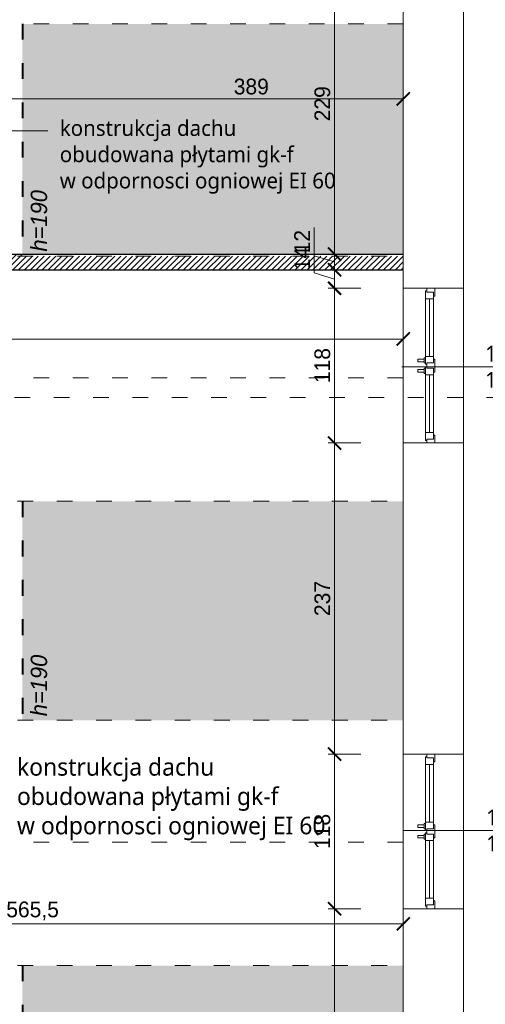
# Model space of a CAD drawing. Header units: millimetres. Extents: x 80301 to 146489, y -78581 to -28273.
# Tile 104 of 135: x 128630 to 128985, y -64125 to -63374. Entities that reach past the tile are written whole.
import ezdxf
from ezdxf import colors
from ezdxf.entities.mleader import LeaderData, LeaderLine
from ezdxf.enums import TextEntityAlignment as Align
from ezdxf.math import Vec2, Vec3

# ---------------------------------------------------------------- set-up
doc = ezdxf.new("R2010")
doc.units = ezdxf.units.MM
doc.linetypes.add('ACAD_ISO03W100', pattern=[30, 12, -18])
doc.layers.get('0').update_dxf_attribs({"lineweight": 0})
doc.layers.add('A-przekrycieram.ART', color=7, linetype='Continuous', lineweight=0, true_color=0xffffff)
doc.layers.add('wypełnienie 2', color=7, linetype='Continuous', lineweight=0, true_color=0x363636)
for name, color, linetype, lineweight in [('OPIS', 4, 'Continuous', 9), ('opis..KF', 250, 'Continuous', 15), ('pomocnicza', 30, 'Continuous', 0), ('stolarka_arch', 250, 'Continuous', 5), ('wymiar..KF', 12, 'Continuous', 5), ('ściana pro..KF', 222, 'Continuous', 30), ('ściany ist..KF', 61, 'Continuous', 5)]:
    doc.layers.add(name, color=color, linetype=linetype, lineweight=lineweight)
doc.styles.add('ARCH', font='segoeuil.ttf')
doc.styles.add('kamil', font='GOTHIC.TTF')
doc.dimstyles.new('100..KF', dxfattribs={"dimtxt": 12, "dimasz": 10, "dimexe": 5, "dimexo": 5, "dimgap": 3, "dimtad": 1, "dimdec": 1, "dimrnd": 0.5, "dimtxsty": 'kamil', "dimblk": 'ARCHTICK', "dimcen": 0, "dimclrd": 256, "dimclre": 256, "dimclrt": 256, "dimadec": 0, "dimazin": 0, "dimtfac": 1, "dimtdec": 1, "dimtofl": 0, "dimtmove": 0, "dimatfit": 3, "dimfxl": 10, "dimfxlon": 1, "dimlwd": 0, "dimlwe": 0, "dimarcsym": 0})

# ---------------------------------------------------------------- blocks, each defined once
blk = doc.blocks.new('*U1234')
at = {"layer": 'A-przekrycieram.ART'}
h = blk.add_hatch(color=256, dxfattribs=at)
h.dxf.hatch_style = 1
h.paths.add_polyline_path([(0, 4200), (8500, 4200), (8500, 0), (0, 0)])
h.paths.add_polyline_path([(200, 4100), (8400, 4100), (8400, 100), (200, 100)], flags=16)
blk = doc.blocks.new('*U630')
at = {"layer": 'stolarka_arch', "lineweight": 0}
blk.add_lwpolyline([(0, 0), (118, 0), (118, -46), (0, -46)], close=True, dxfattribs=at)
at = {"layer": 'stolarka_arch'}
for points in [[(0, -22), (6, -22), (6, -23), (3, -23), (3, -28), (0, -28)], [(54, -22), (64, -22), (64, -23), (61, -23), (61, -28), (57, -28), (57, -23), (54, -23)], [(118, -22), (112, -22), (112, -23), (115, -23), (115, -28), (118, -28)], [(3, -23), (8, -23), (8, -29), (2, -29), (2, -28), (3, -28)], [(8, -26), (52, -26), (52, -23), (8, -23)], [(8, -26), (52, -26), (52, -29), (8, -29)], [(57, -23), (52, -23), (52, -29), (58, -29), (58, -28), (57, -28)], [(57, -30), (53, -30), (53, -29), (57, -29)], [(56, -35), (54, -35), (54, -30), (56, -30)], [(61, -23), (66, -23), (66, -29), (60, -29), (60, -28), (61, -28)], [(65, -30), (61, -30), (61, -29), (65, -29)], [(64, -35), (62, -35), (62, -30), (64, -30)], [(110, -26), (66, -26), (66, -23), (110, -23)], [(110, -26), (66, -26), (66, -29), (110, -29)], [(115, -23), (110, -23), (110, -29), (116, -29), (116, -28), (115, -28)]]:
    blk.add_lwpolyline(points, close=True, dxfattribs=at)
blk = doc.blocks.new('*U617')
at = {"layer": 'opis..KF'}
blk.add_line((20, 0), (-77, 0), dxfattribs=at)
at = {"layer": 'opis..KF', "style": 'ARCH', "flags": 12}
for tag, p in [('150', (0, 10)), ('120', (0, -10))]:
    blk.add_attdef(tag, text='', height=12, dxfattribs=at).set_placement(p, align=Align.MIDDLE_CENTER)
blk.add_attdef('hp', text='', height=12, rotation=90, dxfattribs=at).set_placement((31.74, 0), align=Align.MIDDLE_CENTER)
blk = doc.blocks.new('*U618')
at = {"layer": 'opis..KF'}
blk.add_line((20, 0), (-77, 0), dxfattribs=at)
at = {"layer": 'opis..KF', "style": 'ARCH', "flags": 12}
for tag, p in [('150', (0, 10)), ('120', (0, -10))]:
    blk.add_attdef(tag, text='', height=12, dxfattribs=at).set_placement(p, align=Align.MIDDLE_CENTER)
blk.add_attdef('hp', text='', height=12, rotation=90, dxfattribs=at).set_placement((31.74, 0), align=Align.MIDDLE_CENTER)
blk = doc.blocks.new('*U1431')
at = {"layer": 'OPIS', "linetype": 'ACAD_ISO03W100', "lineweight": 9}
blk.add_line((0, -2803.83), (0, -145), dxfattribs=at)
at = {"layer": 'OPIS', "style": 'ARCH'}
for tag, p in [('P1', (0, 0)), ('P2', (0, -2948.83))]:
    blk.add_attdef(tag, text='', height=20, rotation=90, dxfattribs=at).set_placement(p, align=Align.MIDDLE_CENTER)
blk = doc.blocks.new('_Dot')
at = {"color": 0, "linetype": 'ByBlock', "lineweight": -2}
blk.add_line((-0.5, 0), (-1, 0), dxfattribs=at)
at = {"color": 0, "linetype": 'ByBlock', "const_width": 0.5}
blk.add_lwpolyline([(-0.25, 0, 1), (0.25, 0, 1)], format="xyb", close=True, dxfattribs=at)
blk = doc.blocks.new('_ArchTick')
at = {"color": 0, "linetype": 'ByBlock', "const_width": 0.15}
blk.add_lwpolyline([(-0.5, -0.5), (0.5, 0.5)], dxfattribs=at)
blk = doc.blocks.new('*D1269')
at = {"layer": 'Defpoints', "color": 0, "linetype": 'ByBlock', "transparency": 16777216}
for p in [(128886.35, -63564.49), (129409.76, -63564.49), (128922.9, -64320.49)]:
    blk.add_point(p, dxfattribs=at)
at = {"layer": 'wymiar..KF', "linetype": 'Continuous', "lineweight": 0, "transparency": 16777216}
for p, q in [((129389.76, -63564.49), (129414.76, -63564.49)), ((129409.76, -64320.49), (129409.76, -63564.49)), ((129389.76, -64320.49), (129414.76, -64320.49))]:
    blk.add_line(p, q, dxfattribs=at)
at = {"layer": 'wymiar..KF', "linetype": 'ByBlock', "lineweight": 0, "transparency": 16777216, "xscale": 10, "yscale": 10, "zscale": 10}
for p, rotation in [((129409.76, -63564.49), 90), ((129409.76, -64320.49), 270)]:
    blk.add_blockref('_ArchTick', p, dxfattribs=dict(at, rotation=rotation))
at = {"layer": 'wymiar..KF', "linetype": 'ByBlock', "transparency": 16777216, "insert": (129400.46, -63942.49), "char_height": 12, "attachment_point": 5, "rotation": 90, "style": 'kamil'}
blk.add_mtext('756', dxfattribs=at)
blk = doc.blocks.new('*D1270')
at = {"layer": 'Defpoints', "color": 0, "linetype": 'ByBlock', "transparency": 16777216}
for p in [(128922.9, -63552.49), (129409.76, -63552.49), (128886.35, -63564.49)]:
    blk.add_point(p, dxfattribs=at)
at = {"layer": 'wymiar..KF', "linetype": 'Continuous', "lineweight": 0, "transparency": 16777216}
for p, q in [((129437.71, -63550.11), (129437.71, -63528.58)), ((129409.76, -63558.49), (129437.71, -63550.11)), ((129389.76, -63552.49), (129414.76, -63552.49)), ((129409.76, -63564.49), (129409.76, -63552.49)), ((129389.76, -63564.49), (129414.76, -63564.49))]:
    blk.add_line(p, q, dxfattribs=at)
at = {"layer": 'wymiar..KF', "linetype": 'ByBlock', "lineweight": 0, "transparency": 16777216, "xscale": 10, "yscale": 10, "zscale": 10}
for p, rotation in [((129409.76, -63552.49), 90), ((129409.76, -63564.49), 270)]:
    blk.add_blockref('_ArchTick', p, dxfattribs=dict(at, rotation=rotation))
at = {"layer": 'wymiar..KF', "linetype": 'ByBlock', "transparency": 16777216, "insert": (129428.56, -63539.34), "char_height": 12, "attachment_point": 5, "rotation": 90, "style": 'kamil'}
blk.add_mtext('12', dxfattribs=at)
blk = doc.blocks.new('*D1271')
at = {"layer": 'Defpoints', "color": 0, "linetype": 'ByBlock', "transparency": 16777216}
for p in [(128922.9, -62730.99), (129409.76, -62730.99), (128922.9, -63552.49)]:
    blk.add_point(p, dxfattribs=at)
at = {"layer": 'wymiar..KF', "linetype": 'Continuous', "lineweight": 0, "transparency": 16777216}
for p, q in [((129389.76, -62730.99), (129414.76, -62730.99)), ((129409.76, -63552.49), (129409.76, -62730.99)), ((129389.76, -63552.49), (129414.76, -63552.49))]:
    blk.add_line(p, q, dxfattribs=at)
at = {"layer": 'wymiar..KF', "linetype": 'ByBlock', "lineweight": 0, "transparency": 16777216, "xscale": 10, "yscale": 10, "zscale": 10}
for p, rotation in [((129409.76, -62730.99), 90), ((129409.76, -63552.49), 270)]:
    blk.add_blockref('_ArchTick', p, dxfattribs=dict(at, rotation=rotation))
at = {"layer": 'wymiar..KF', "linetype": 'ByBlock', "transparency": 16777216, "insert": (129399.9, -63141.74), "char_height": 12, "attachment_point": 5, "rotation": 90, "style": 'kamil'}
blk.add_mtext('821,5', dxfattribs=at)
blk = doc.blocks.new('*D1298')
at = {"layer": 'Defpoints', "color": 0, "linetype": 'ByBlock', "transparency": 16777216}
for p in [(128922.9, -64051.73), (128922.9, -64063.17), (128357.4, -64103.6)]:
    blk.add_point(p, dxfattribs=at)
at = {"layer": 'wymiar..KF', "linetype": 'Continuous', "lineweight": 0, "transparency": 16777216}
for p, q in [((128357.4, -64083.17), (128357.4, -64058.17)), ((128922.9, -64056.73), (128922.9, -64068.17)), ((128357.4, -64063.17), (128922.9, -64063.17))]:
    blk.add_line(p, q, dxfattribs=at)
at = {"layer": 'wymiar..KF', "linetype": 'ByBlock', "lineweight": 0, "transparency": 16777216, "xscale": 10, "yscale": 10, "zscale": 10, "rotation": 180}
blk.add_blockref('_ArchTick', (128357.4, -64063.17), dxfattribs=at)
at = {"layer": 'wymiar..KF', "linetype": 'ByBlock', "lineweight": 0, "transparency": 16777216, "xscale": 10, "yscale": 10, "zscale": 10}
blk.add_blockref('_ArchTick', (128922.9, -64063.17), dxfattribs=at)
at = {"layer": 'wymiar..KF', "linetype": 'ByBlock', "transparency": 16777216, "insert": (128640.15, -64053.32), "char_height": 12, "attachment_point": 5, "style": 'kamil'}
blk.add_mtext('565,5', dxfattribs=at)
blk = doc.blocks.new('*D1346')
at = {"layer": 'Defpoints', "color": 0, "linetype": 'ByBlock', "transparency": 16777216}
for p in [(127986.4, -63564.49), (128922.9, -63617.27), (128922.9, -63619.21)]:
    blk.add_point(p, dxfattribs=at)
at = {"layer": 'wymiar..KF', "linetype": 'Continuous', "lineweight": 0, "transparency": 16777216}
for p, q in [((127986.4, -63597.27), (127986.4, -63622.27)), ((127986.4, -63617.27), (128922.9, -63617.27)), ((128922.9, -63617.27), (128922.9, -63612.27))]:
    blk.add_line(p, q, dxfattribs=at)
at = {"layer": 'wymiar..KF', "linetype": 'ByBlock', "lineweight": 0, "transparency": 16777216, "xscale": 10, "yscale": 10, "zscale": 10, "rotation": 180}
blk.add_blockref('_ArchTick', (127986.4, -63617.27), dxfattribs=at)
at = {"layer": 'wymiar..KF', "linetype": 'ByBlock', "lineweight": 0, "transparency": 16777216, "xscale": 10, "yscale": 10, "zscale": 10}
blk.add_blockref('_ArchTick', (128922.9, -63617.27), dxfattribs=at)
at = {"layer": 'wymiar..KF', "linetype": 'ByBlock', "transparency": 16777216, "insert": (128562.25, -63607.41), "char_height": 12, "attachment_point": 5, "style": 'kamil'}
blk.add_mtext('936,5', dxfattribs=at)
blk = doc.blocks.new('*D1361')
at = {"layer": 'Defpoints', "color": 0, "linetype": 'ByBlock', "transparency": 16777216}
for p in [(128922.9, -63434.16), (128922.9, -63434.16), (128533.65, -63469.99)]:
    blk.add_point(p, dxfattribs=at)
at = {"layer": 'wymiar..KF', "linetype": 'Continuous', "lineweight": 0, "transparency": 16777216}
for p, q in [((128533.65, -63454.16), (128533.65, -63429.16)), ((128922.9, -63434.16), (128922.9, -63429.16)), ((128533.65, -63434.16), (128922.9, -63434.16))]:
    blk.add_line(p, q, dxfattribs=at)
at = {"layer": 'wymiar..KF', "linetype": 'ByBlock', "lineweight": 0, "transparency": 16777216, "xscale": 10, "yscale": 10, "zscale": 10, "rotation": 180}
blk.add_blockref('_ArchTick', (128533.65, -63434.16), dxfattribs=at)
at = {"layer": 'wymiar..KF', "linetype": 'ByBlock', "lineweight": 0, "transparency": 16777216, "xscale": 10, "yscale": 10, "zscale": 10}
blk.add_blockref('_ArchTick', (128922.9, -63434.16), dxfattribs=at)
at = {"layer": 'wymiar..KF', "linetype": 'ByBlock', "transparency": 16777216, "insert": (128806.98, -63424.86), "char_height": 12, "attachment_point": 5, "style": 'kamil'}
blk.add_mtext('389', dxfattribs=at)
blk = doc.blocks.new('*D1395')
at = {"layer": 'Defpoints', "color": 0, "linetype": 'ByBlock', "transparency": 16777216}
for p in [(128870.52, -64051.73), (128968.9, -64051.73), (128922.9, -64320.49)]:
    blk.add_point(p, dxfattribs=at)
at = {"layer": 'wymiar..KF', "linetype": 'Continuous', "lineweight": 0, "transparency": 16777216}
for p, q in [((128890.52, -64051.73), (128865.52, -64051.73)), ((128870.52, -64320.49), (128870.52, -64051.73)), ((128890.52, -64320.49), (128865.52, -64320.49))]:
    blk.add_line(p, q, dxfattribs=at)
at = {"layer": 'wymiar..KF', "linetype": 'ByBlock', "lineweight": 0, "transparency": 16777216, "xscale": 10, "yscale": 10, "zscale": 10}
for p, rotation in [((128870.52, -64051.73), 90), ((128870.52, -64320.49), 270)]:
    blk.add_blockref('_ArchTick', p, dxfattribs=dict(at, rotation=rotation))
at = {"layer": 'wymiar..KF', "linetype": 'ByBlock', "transparency": 16777216, "insert": (128861.22, -64186.11), "char_height": 12, "attachment_point": 5, "rotation": 90, "style": 'kamil'}
blk.add_mtext('269', dxfattribs=at)
blk = doc.blocks.new('*D1396')
at = {"layer": 'Defpoints', "color": 0, "linetype": 'ByBlock', "transparency": 16777216}
for p in [(128870.52, -63933.73), (128922.9, -63933.73), (128968.9, -64051.73)]:
    blk.add_point(p, dxfattribs=at)
at = {"layer": 'wymiar..KF', "linetype": 'Continuous', "lineweight": 0, "transparency": 16777216}
for p, q in [((128890.52, -63933.73), (128865.52, -63933.73)), ((128870.52, -64051.73), (128870.52, -63933.73)), ((128890.52, -64051.73), (128865.52, -64051.73))]:
    blk.add_line(p, q, dxfattribs=at)
at = {"layer": 'wymiar..KF', "linetype": 'ByBlock', "lineweight": 0, "transparency": 16777216, "xscale": 10, "yscale": 10, "zscale": 10}
for p, rotation in [((128870.52, -63933.73), 90), ((128870.52, -64051.73), 270)]:
    blk.add_blockref('_ArchTick', p, dxfattribs=dict(at, rotation=rotation))
at = {"layer": 'wymiar..KF', "linetype": 'ByBlock', "transparency": 16777216, "insert": (128861.22, -63992.73), "char_height": 12, "attachment_point": 5, "rotation": 90, "style": 'kamil'}
blk.add_mtext('118', dxfattribs=at)
blk = doc.blocks.new('*D1397')
at = {"layer": 'Defpoints', "color": 0, "linetype": 'ByBlock', "transparency": 16777216}
for p in [(128870.52, -63696.56), (128922.9, -63696.56), (128922.9, -63933.73)]:
    blk.add_point(p, dxfattribs=at)
at = {"layer": 'wymiar..KF', "linetype": 'Continuous', "lineweight": 0, "transparency": 16777216}
for p, q in [((128890.52, -63696.56), (128865.52, -63696.56)), ((128870.52, -63933.73), (128870.52, -63696.56)), ((128890.52, -63933.73), (128865.52, -63933.73))]:
    blk.add_line(p, q, dxfattribs=at)
at = {"layer": 'wymiar..KF', "linetype": 'ByBlock', "lineweight": 0, "transparency": 16777216, "xscale": 10, "yscale": 10, "zscale": 10}
for p, rotation in [((128870.52, -63696.56), 90), ((128870.52, -63933.73), 270)]:
    blk.add_blockref('_ArchTick', p, dxfattribs=dict(at, rotation=rotation))
at = {"layer": 'wymiar..KF', "linetype": 'ByBlock', "transparency": 16777216, "insert": (128861.22, -63815.14), "char_height": 12, "attachment_point": 5, "rotation": 90, "style": 'kamil'}
blk.add_mtext('237', dxfattribs=at)
blk = doc.blocks.new('*D1398')
at = {"layer": 'Defpoints', "color": 0, "linetype": 'ByBlock', "transparency": 16777216}
for p in [(128870.52, -63578.56), (128922.9, -63578.56), (128922.9, -63696.56)]:
    blk.add_point(p, dxfattribs=at)
at = {"layer": 'wymiar..KF', "linetype": 'Continuous', "lineweight": 0, "transparency": 16777216}
for p, q in [((128890.52, -63578.56), (128865.52, -63578.56)), ((128870.52, -63696.56), (128870.52, -63578.56)), ((128890.52, -63696.56), (128865.52, -63696.56))]:
    blk.add_line(p, q, dxfattribs=at)
at = {"layer": 'wymiar..KF', "linetype": 'ByBlock', "lineweight": 0, "transparency": 16777216, "xscale": 10, "yscale": 10, "zscale": 10}
for p, rotation in [((128870.52, -63578.56), 90), ((128870.52, -63696.56), 270)]:
    blk.add_blockref('_ArchTick', p, dxfattribs=dict(at, rotation=rotation))
at = {"layer": 'wymiar..KF', "linetype": 'ByBlock', "transparency": 16777216, "insert": (128861.22, -63637.56), "char_height": 12, "attachment_point": 5, "rotation": 90, "style": 'kamil'}
blk.add_mtext('118', dxfattribs=at)
blk = doc.blocks.new('*D1399')
at = {"layer": 'Defpoints', "color": 0, "linetype": 'ByBlock', "transparency": 16777216}
for p in [(128870.52, -63564.49), (128922.9, -63564.49), (128922.9, -63578.56)]:
    blk.add_point(p, dxfattribs=at)
at = {"layer": 'wymiar..KF', "linetype": 'Continuous', "lineweight": 0, "transparency": 16777216}
for p, q in [((128854.87, -63566.83), (128854.87, -63545.13)), ((128890.52, -63564.49), (128865.52, -63564.49)), ((128870.52, -63578.56), (128870.52, -63564.49)), ((128870.52, -63571.53), (128854.87, -63566.83)), ((128890.52, -63578.56), (128865.52, -63578.56))]:
    blk.add_line(p, q, dxfattribs=at)
at = {"layer": 'wymiar..KF', "linetype": 'ByBlock', "lineweight": 0, "transparency": 16777216, "xscale": 10, "yscale": 10, "zscale": 10}
for p, rotation in [((128870.52, -63564.49), 90), ((128870.52, -63578.56), 270)]:
    blk.add_blockref('_ArchTick', p, dxfattribs=dict(at, rotation=rotation))
at = {"layer": 'wymiar..KF', "linetype": 'ByBlock', "transparency": 16777216, "insert": (128845.72, -63555.98), "char_height": 12, "attachment_point": 5, "rotation": 90, "style": 'kamil'}
blk.add_mtext('14', dxfattribs=at)
blk = doc.blocks.new('*D1400')
at = {"layer": 'Defpoints', "color": 0, "linetype": 'ByBlock', "transparency": 16777216}
for p in [(128870.52, -63552.49), (128922.9, -63552.49), (128922.9, -63564.49)]:
    blk.add_point(p, dxfattribs=at)
at = {"layer": 'wymiar..KF', "linetype": 'Continuous', "lineweight": 0, "transparency": 16777216}
for p, q in [((128854.87, -63553.8), (128854.87, -63532.27)), ((128870.52, -63558.49), (128854.87, -63553.8)), ((128890.52, -63552.49), (128865.52, -63552.49)), ((128870.52, -63564.49), (128870.52, -63552.49)), ((128890.52, -63564.49), (128865.52, -63564.49))]:
    blk.add_line(p, q, dxfattribs=at)
at = {"layer": 'wymiar..KF', "linetype": 'ByBlock', "lineweight": 0, "transparency": 16777216, "xscale": 10, "yscale": 10, "zscale": 10}
for p, rotation in [((128870.52, -63552.49), 90), ((128870.52, -63564.49), 270)]:
    blk.add_blockref('_ArchTick', p, dxfattribs=dict(at, rotation=rotation))
at = {"layer": 'wymiar..KF', "linetype": 'ByBlock', "transparency": 16777216, "insert": (128845.72, -63543.03), "char_height": 12, "attachment_point": 5, "rotation": 90, "style": 'kamil'}
blk.add_mtext('12', dxfattribs=at)
blk = doc.blocks.new('*D1401')
at = {"layer": 'Defpoints', "color": 0, "linetype": 'ByBlock', "transparency": 16777216}
for p in [(128870.52, -63323.29), (128922.9, -63323.29), (128922.9, -63552.49)]:
    blk.add_point(p, dxfattribs=at)
at = {"layer": 'wymiar..KF', "linetype": 'Continuous', "lineweight": 0, "transparency": 16777216}
for p, q in [((128890.52, -63323.29), (128865.52, -63323.29)), ((128870.52, -63552.49), (128870.52, -63323.29)), ((128890.52, -63552.49), (128865.52, -63552.49))]:
    blk.add_line(p, q, dxfattribs=at)
at = {"layer": 'wymiar..KF', "linetype": 'ByBlock', "lineweight": 0, "transparency": 16777216, "xscale": 10, "yscale": 10, "zscale": 10}
for p, rotation in [((128870.52, -63323.29), 90), ((128870.52, -63552.49), 270)]:
    blk.add_blockref('_ArchTick', p, dxfattribs=dict(at, rotation=rotation))
at = {"layer": 'wymiar..KF', "linetype": 'ByBlock', "transparency": 16777216, "insert": (128861.22, -63437.89), "char_height": 12, "attachment_point": 5, "rotation": 90, "style": 'kamil'}
blk.add_mtext('229', dxfattribs=at)

msp = doc.modelspace()

# ---------------------------------------------------------------- hatches: boundary and pattern name
at = {"layer": 'pomocnicza', "linetype": 'ByBlock', "lineweight": 0, "true_color": 0xe8e8e8}
h = msp.add_hatch(color=254, dxfattribs=at)
h.dxf.hatch_style = 1
h.paths.add_polyline_path([(128632.4, -63376.99), (128922.9, -63376.99), (128922.9, -63552.49), (128632.4, -63552.49)])
h = msp.add_hatch(color=254, dxfattribs=at)
h.dxf.hatch_style = 1
h.paths.add_polyline_path([(128632.4, -63907.99), (128922.9, -63907.99), (128922.9, -63740.99), (128632.4, -63740.99)])
h = msp.add_hatch(color=254, dxfattribs=at)
h.dxf.hatch_style = 1
h.paths.add_polyline_path([(128632.4, -64320.49), (128922.9, -64320.49), (128922.9, -64094.99), (128632.4, -64094.99)])
at = {"layer": 'wypełnienie 2', "linetype": 'ByBlock', "transparency": 33554595}
h = msp.add_hatch(dxfattribs=at)
h.set_pattern_fill('ANSI31', color=256)
h.set_pattern_definition([(45, (-308.0725, -28536.048), (-2.24506403, 2.24506403), [])])
h.paths.add_polyline_path([(128922.9, -63553.99), (128538.53, -63553.99), (128530.65, -63559.24), (128530.65, -63564.49), (128922.9, -63564.49)])
h.paths.add_polyline_path([(128538.53, -63553.99), (128632.4, -63553.99), (128632.4, -63552.49), (128533.65, -63552.49), (128533.65, -63469.99), (128530.65, -63469.99), (128530.65, -63559.24)])
h.paths.add_polyline_path([(128530.65, -63486.99), (128516.65, -63486.99), (128516.65, -63564.49), (128522.77, -63564.49), (128530.65, -63559.24)])
h.paths.add_polyline_path([(128530.65, -63559.24), (128522.77, -63564.49), (128530.65, -63564.49)], flags=17)
h.paths.add_polyline_path([(128516.65, -63486.99), (128342.65, -63486.99), (128342.65, -63564.49), (128343.4, -63564.49), (128343.4, -63522.99), (128488.4, -63522.99), (128488.4, -63564.49), (128516.65, -63564.49)])
h.paths.add_polyline_path([(128516.65, -63472.99), (128342.65, -63472.99), (128342.65, -63486.99), (128516.65, -63486.99)])
h.paths.add_polyline_path([(128488.19, -63480.11, -1), (128490.54, -63479.26, -1)], flags=16)
h.paths.add_polyline_path([(128516.19, -63469.99), (128342.65, -63469.99), (128342.65, -63472.99), (128507.89, -63472.99)])
h.paths.add_polyline_path([(128530.65, -63469.99), (128516.65, -63469.99), (128516.65, -63472.99), (128530.65, -63472.99)])
h.paths.add_polyline_path([(128328.65, -63469.99), (128305.65, -63469.99), (128305.65, -63472.99), (128328.65, -63472.99)])
h.paths.add_polyline_path([(128342.65, -63469.99), (128328.65, -63469.99), (128328.65, -63472.99), (128342.65, -63472.99)])
h.paths.add_polyline_path([(128328.65, -63472.99), (128305.65, -63472.99), (128305.65, -63486.99), (128328.65, -63486.99)])
h.paths.add_polyline_path([(128328.65, -63486.99), (128305.65, -63486.99), (128305.65, -63552.49), (128065.65, -63552.49), (128065.65, -63564.49), (128070.39, -63564.49), (128328.65, -63564.49)])
h.paths.add_polyline_path([(128342.65, -63486.99), (128328.65, -63486.99), (128328.65, -63564.49), (128342.65, -63564.49)])
h.paths.add_polyline_path([(128065.65, -63552.49), (128022.25, -63552.49), (127966.9, -63552.49), (127966.9, -63564.49), (127974.4, -63564.49), (127974.4, -63661.94), (127986.4, -63661.94), (127986.4, -63564.49), (128065.65, -63564.49)])
h.paths.add_polyline_path([(127986.4, -63661.94), (127974.4, -63661.94), (127974.4, -63689.21), (127986.4, -63689.21)])

# ---------------------------------------------------------------- linework, layer by layer
at = {"linetype": 'ACAD_ISO03W100'}
for p, q in [((128922.9, -63376.99), (128538.53, -63376.99)), ((128538.53, -63553.99), (128922.9, -63553.99)), ((128922.9, -63646.99), (128398.9, -63646.99)), ((128538.53, -63740.99), (128922.9, -63740.99)), ((128538.53, -63907.99), (128922.9, -63907.99)), ((128922.9, -64000.99), (128398.9, -64000.99)), ((128538.53, -64094.99), (128922.9, -64094.99))]:
    msp.add_line(p, q, dxfattribs=at)
at = {"layer": 'pomocnicza', "color": 114, "linetype": 'ACAD_ISO03W100', "lineweight": 40, "true_color": 0x139b48}
for p, q in [((128632.4, -63376.99), (128632.4, -63553.99)), ((128632.4, -63740.99), (128632.4, -63907.99)), ((128632.4, -64094.99), (128632.4, -64644.46))]:
    msp.add_line(p, q, dxfattribs=at)
at = {"layer": 'ściana pro..KF', "linetype": 'ByBlock'}
for p, q in [((128533.65, -63552.49), (128922.9, -63552.49)), ((128488.4, -63564.49), (128922.9, -63564.49))]:
    msp.add_line(p, q, dxfattribs=at)
at = {"layer": 'ściany ist..KF', "linetype": 'ByBlock'}
for points in [[(128922.9, -63578.56), (128968.9, -63578.56), (128968.9, -63323.29), (128922.9, -63323.29)], [(128922.9, -63933.73), (128968.9, -63933.73), (128968.9, -63696.56), (128922.9, -63696.56)]]:
    msp.add_lwpolyline(points, close=True, dxfattribs=at)
msp.add_lwpolyline([(128922.9, -64051.73), (128968.9, -64051.73), (128968.9, -64308.99), (129180.9, -64308.99), (129180.9, -64976.99), (129092.9, -64976.99), (129092.9, -65087.99), (129046.9, -65087.99), (129046.9, -64930.99), (129134.9, -64930.99), (129134.9, -64354.99), (128922.9, -64354.99), (128922.9, -64051.73)], dxfattribs=at)

# ---------------------------------------------------------------- block references
msp.add_blockref('*U1234', (122274.45, -66535.84))
ref = msp.add_blockref('*U617', (128998.74, -63638.43))
ref.add_attrib('150', '118', dxfattribs={"layer": 'opis..KF', "height": 12, "style": 'ARCH'}).set_placement((128998.74, -63628.43), align=Align.MIDDLE_CENTER)
ref.add_attrib('120', '150', dxfattribs={"layer": 'opis..KF', "height": 12, "style": 'ARCH'}).set_placement((128998.74, -63648.43), align=Align.MIDDLE_CENTER)
ref.add_attrib('hp', 'hp83', dxfattribs={"layer": 'opis..KF', "height": 12, "rotation": 90, "style": 'ARCH'}).set_placement((129030.48, -63638.43), align=Align.MIDDLE_CENTER)
ref = msp.add_blockref('*U618', (128999.51, -63992.03))
ref.add_attrib('150', '118', dxfattribs={"layer": 'opis..KF', "height": 12, "style": 'ARCH'}).set_placement((128999.51, -63982.03), align=Align.MIDDLE_CENTER)
ref.add_attrib('120', '150', dxfattribs={"layer": 'opis..KF', "height": 12, "style": 'ARCH'}).set_placement((128999.51, -64002.03), align=Align.MIDDLE_CENTER)
ref.add_attrib('hp', 'hp83', dxfattribs={"layer": 'opis..KF', "height": 12, "rotation": 90, "style": 'ARCH'}).set_placement((129031.25, -63992.03), align=Align.MIDDLE_CENTER)
at = {"layer": 'OPIS', "rotation": 270}
msp.add_blockref('*U1431', (129720.21, -63661.94), dxfattribs=at)
at = {"layer": 'stolarka_arch', "xscale": -1, "rotation": 270}
for p in [(128968.9, -63696.56), (128968.9, -64051.73)]:
    msp.add_blockref('*U630', p, dxfattribs=at)

# ---------------------------------------------------------------- texts
at = {"layer": 'opis..KF', "char_height": 12.48, "attachment_point": 5, "rotation": 90, "style": 'ARCH'}
for insert in [(128645.06, -63527.18), (128645.06, -63881.47)]:
    msp.add_mtext_dynamic_manual_height_columns('{\\fCentury Gothic|b0|i1|c238|p34;h=190}', width=156.7001, gutter_width=70, heights=[0], dxfattribs=dict(at, insert=insert))

# ---------------------------------------------------------------- dimensions: what is measured, and where the dimension line sits
at = {"layer": 'wymiar..KF', "linetype": 'ByBlock'}
for base, p1, p2, override, picture, middle in [((129409.76, -62730.99), (128922.9, -63552.49), (128922.9, -62730.99), {"dimtmove": 1, "dimfxl": 20}, '*D1271', (129399.9, -63141.74)), ((128870.52, -63323.29), (128922.9, -63552.49), (128922.9, -63323.29), {"dimtmove": 1, "dimfxl": 20}, '*D1401', (128861.22, -63437.89)), ((128870.52, -63552.49), (128922.9, -63564.49), (128922.9, -63552.49), {"dimtmove": 1, "dimfxl": 20}, '*D1400', (128845.72, -63550.8)), ((129409.76, -63552.49), (128886.35, -63564.49), (128922.9, -63552.49), {"dimtmove": 1, "dimfxl": 20}, '*D1270', (129428.56, -63547.11)), ((128870.52, -63564.49), (128922.9, -63578.56), (128922.9, -63564.49), {"dimtmove": 1, "dimfxl": 20}, '*D1399', (128845.72, -63563.83)), ((129409.76, -63564.49), (128922.9, -64320.49), (128886.35, -63564.49), {"dimtmove": 1, "dimfxl": 20}, '*D1269', (129400.46, -63942.49)), ((128870.52, -63578.56), (128922.9, -63696.56), (128922.9, -63578.56), {"dimtmove": 1, "dimfxl": 20}, '*D1398', (128861.22, -63637.56)), ((128870.52, -63696.56), (128922.9, -63933.73), (128922.9, -63696.56), {"dimtmove": 1, "dimfxl": 20}, '*D1397', (128861.22, -63815.14)), ((128870.52, -63933.73), (128968.9, -64051.73), (128922.9, -63933.73), {"dimtmove": 1, "dimfxl": 20}, '*D1396', (128861.22, -63992.73)), ((128870.52, -64051.73), (128922.9, -64320.49), (128968.9, -64051.73), {"dimfxl": 20}, '*D1395', (128861.22, -64186.11))]:
    dim = msp.add_linear_dim(base=base, p1=p1, p2=p2, angle=90, dimstyle='100..KF', override=override, dxfattribs=at)
    dim.commit()
    dim.dimension.update_dxf_attribs({"geometry": picture, "text_midpoint": middle})
for base, p1, p2, picture, middle in [((128922.90081421, -63434.15998458), (128533.65081421, -63469.99413312), (128922.90081421, -63434.15998458), '*D1361', (128806.98224422, -63434.15998458)), ((128922.9, -63617.27), (127986.4, -63564.49), (128922.9, -63619.21), '*D1346', (128562.25, -63617.27))]:
    dim = msp.add_linear_dim(base=base, p1=p1, p2=p2, dimstyle='100..KF', override={"dimtmove": 1, "dimfxl": 20}, dxfattribs=at)
    dim.commit()
    dim.dimension.update_dxf_attribs({"geometry": picture, "text_midpoint": middle, "dimtype": 160})
dim = msp.add_linear_dim(base=(128922.9, -64063.17), p1=(128357.4, -64103.6), p2=(128922.9, -64051.73), dimstyle='100..KF', override={"dimtmove": 1, "dimfxl": 20}, dxfattribs=at)
dim.commit()
dim.dimension.update_dxf_attribs({"geometry": '*D1298', "text_midpoint": (128640.15, -64053.32)})

# ---------------------------------------------------------------- leaders
at = {"layer": 'opis..KF', "lineweight": 9}
ml = msp.add_multileader_mtext('Standard', dxfattribs=at)
ml.set_content('konstrukcja dachu\\Pobudowana płytami gk-f\\Pw odpornosci ogniowej EI 60', color=256, style='ARCH')
ml.set_leader_properties(color=256, linetype='ByLayer', lineweight=-1)
ml.set_arrow_properties(name='DOT')
ml.build(insert=Vec2(0, 0))
ml.multileader.update_dxf_attribs({"arrow_head_size": 7.5})
ctx = ml.context
ctx.base_point, ctx.char_height, ctx.arrow_head_size, ctx.landing_gap_size, ctx.plane_origin = Vec3(128651.89, -63458.45), 12, 7.5, 9, Vec3(127638.15, -63527.76)
notes = []
notes.append((ctx, [(1, (1, 1, 0), (128623.5, -63458.45), (1, 0), 28.39, [(0, [(128523.47, -63380.55)], 0, [])])]))
ctx.mtext.insert, ctx.mtext.flow_direction = Vec3(128660.89, -63450.44), 5
ml = msp.add_multileader_mtext('Standard', dxfattribs=at)
ml.set_content(' ', color=256, style='ARCH')
ml.set_leader_properties(color=256, linetype='ByLayer', lineweight=-1)
ml.set_arrow_properties(name='DOT')
ml.build(insert=Vec2(0, 0))
ml.multileader.update_dxf_attribs({"arrow_head_size": 7.5})
ctx = ml.context
ctx.base_point, ctx.char_height, ctx.arrow_head_size, ctx.landing_gap_size, ctx.plane_origin = Vec3(128649.18, -63458.45), 12, 7.5, 9, Vec3(127638.15, -63527.76)
notes.append((ctx, [(1, (1, 1, 0), (128623.5, -63458.45), (1, 0), 25.68, [(0, [(128423.88, -63503.33)], 0, [])])]))
ctx.mtext.insert, ctx.mtext.width, ctx.mtext.flow_direction = Vec3(128658.18, -63452.45), 228.832, 5
ml = msp.add_multileader_mtext('Standard', dxfattribs=at)
ml.set_content('konstrukcja dachu\\Pobudowana płytami gk-f\\Pw odpornosci ogniowej EI 60', color=256, style='ARCH')
ml.set_leader_properties(color=256, linetype='ByLayer', lineweight=-1)
ml.set_arrow_properties(name='DOT')
ml.build(insert=Vec2(0, 0))
ml.multileader.update_dxf_attribs({"dogleg_length": 31.74, "arrow_head_size": 8.39})
ctx = ml.context
ctx.base_point, ctx.char_height, ctx.arrow_head_size, ctx.landing_gap_size, ctx.plane_origin = Vec3(128618.17, -63945.76), 13.4164, 8.39, 10.06, Vec3(127931.64, -64009.34)
notes.append((ctx, [(1, (1, 1, 0), (128586.43, -63945.76), (1, 0), 31.74, [(0, [(128523.65, -63846.99)], 0, [])])]))
ctx.mtext.insert, ctx.mtext.flow_direction = Vec3(128628.23, -63936.8), 5
for ctx, leaders in notes:
    for number, flags, end, landing, length, lines in leaders:
        leader = LeaderData()
        leader.index, (leader.has_last_leader_line, leader.has_dogleg_vector, leader.attachment_direction) = number, flags
        leader.last_leader_point, leader.dogleg_vector, leader.dogleg_length = Vec3(end), Vec3(landing), length
        for number, points, colour, breaks in lines:
            line = LeaderLine()
            line.index, line.vertices, line.color, line.breaks = number, Vec3.list(points), colors.encode_raw_color(colour), breaks
            leader.lines.append(line)
        ctx.leaders.append(leader)

doc.saveas('drawing.dxf')
